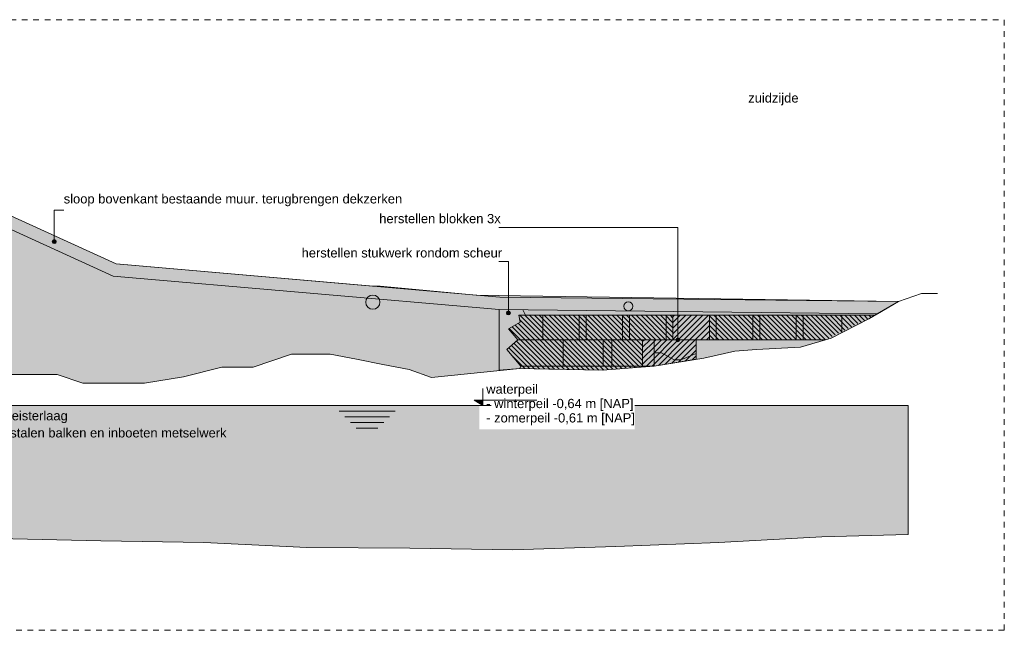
# Model space of a CAD drawing. Extents: x -251883 to 250656, y 0 to 909157.
# Tile 33 of 70: x 7962 to 25200, y 494429 to 505129. Entities that reach past the tile are written whole.
import ezdxf

# ---------------------------------------------------------------- set-up
doc = ezdxf.new("R2010")
doc.units = 0
doc.header["$MEASUREMENT"] = 0
doc.linetypes.add('DASHED', pattern=[200, 100, -100])
for name, color, linetype in [('A-0010--', 8, 'Continuous'), ('A-0019-AFDEKVLAK', 1, 'Continuous'), ('A-0070-SYMBOOL', 8, 'Continuous'), ('A-1100-TXT+MT-SO', 7, 'Continuous')]:
    doc.layers.add(name, color=color, linetype=linetype)
pattern_1 = [(45, (0, 0), (-49.497475, 49.497475), [])]

# ---------------------------------------------------------------- blocks, each defined once
blk = doc.blocks.new('M-MAATREGELEN_463')
at = {"linetype": 'Continuous', "lineweight": 5}
for color, points in [(254, [(37251, -31481), (39236, -32387), (45950, -32972), (52929, -33048), (52560, -33264), (45939, -33192), (39180, -32603), (37203, -31701), (33230, -31701), (33230, -31481)]), (254, [(33992, -31481), (37251, -31481), (39236, -32387), (43723, -32778), (43853, -32782), (45538, -32937), (52929, -33048), (52513, -33291), (46280, -33291), (46308, -33410), (46103, -33530), (46267, -33721), (46070, -33890), (46320, -34181), (46300, -34221), (44751, -34381), (44361, -34241), (43901, -34151), (43441, -34061), (42981, -33971), (42301, -33971), (41631, -34201), (41081, -34201), (40411, -34371), (39731, -34481), (38651, -34481), (38201, -34331), (37066, -34331), (36391, -34481), (36031, -34561), (35711, -34481), (35570, -34460), (35411, -34481), (35111, -34628), (35111, -34660), (34730, -34660), (34730, -33960), (34520, -33960), (34520, -34660), (34009, -34660)]), (253, [(46350, -33196), (46400, -33291), (46280, -33291), (46308, -33410), (46103, -33530), (46267, -33721), (46070, -33890), (46320, -34181), (46300, -34221), (45939, -34250), (45939, -33192)]), (8, [(46300, -34221), (46320, -34181), (46070, -33890), (46267, -33721), (46103, -33530), (46308, -33410), (46280, -33291), (52513, -33291), (52411, -33351), (51751, -33691), (51649, -33721), (51211, -33851), (50441, -33891), (50066, -33921), (49521, -34041), (48830, -34152), (48650, -34181), (47750, -34251), (46809, -34232)]), (254, [(48650, -33951), (48780, -33951), (49000, -34071), (49120, -34071), (49390, -33961), (49390, -33721), (51649, -33721), (51211, -33851), (50441, -33891), (50066, -33921), (49521, -34041), (48830, -34152), (48650, -34181)]), (111, [(4382, -34871), (53100, -34871), (53100, -37129), (51586, -37171), (49783, -37271), (47980, -37341), (46177, -37401), (44374, -37371), (42572, -37361), (40769, -37271), (38966, -37241), (37163, -37201), (35361, -37221), (33558, -37271), (31755, -37261), (30645, -37331), (28842, -37411), (26622, -37421), (25237, -37401), (23434, -37371), (21631, -37281), (19829, -37191), (18026, -37141), (16223, -37141), (14420, -37131), (12618, -37081), (10815, -37041), (9012, -37131), (7209, -37221), (5407, -37271), (4382, -37290)])]:
    blk.add_hatch(color=color, dxfattribs=at).paths.add_polyline_path(points, flags=0)
h = blk.add_hatch(dxfattribs=at)
h.set_pattern_fill('@AV058', color=30, style=0, pattern_type=0)
h.set_pattern_definition([(135, (0, 0), (-42.426407, -42.426407), [])])
h.paths.add_polyline_path([(46280, -33291), (46308, -33410), (46103, -33530), (46267, -33721), (46070, -33890), (46320, -34181), (46300, -34221), (47750, -34251), (48450, -34197), (48450, -33721), (48980, -33721), (48980, -33291), (49620, -33291), (49620, -33721), (51649, -33721), (52513, -33291)], flags=0)
h = blk.add_hatch(dxfattribs=at)
h.set_pattern_fill('@AV093', color=154, style=0, pattern_type=0)
h.set_pattern_definition(pattern_1)
h.paths.add_polyline_path([(48980, -33721), (48980, -33291), (49620, -33291), (49620, -33721)], flags=0)
h = blk.add_hatch(dxfattribs=at)
h.set_pattern_fill('@AV093', color=154, style=0, pattern_type=0)
h.set_pattern_definition(pattern_1)
h.paths.add_polyline_path([(48650, -33721), (48450, -33721), (48450, -34181), (48650, -34181)], flags=0)
h = blk.add_hatch(dxfattribs=at)
h.set_pattern_fill('@AV093', color=154, style=0, pattern_type=0)
h.set_pattern_definition(pattern_1)
h.paths.add_polyline_path([(48650, -33721), (49390, -33721), (49390, -34062), (48650, -34181)], flags=0)
at = {"color": 7, "linetype": 'DASHED', "lineweight": 0}
blk.add_lwpolyline([(4382, -38811), (4382, -28111), (54782, -28111), (54782, -38811)], close=True, dxfattribs=at)
at = {"color": 8, "linetype": 'Continuous', "lineweight": 5}
for points in [[(33230, -31481), (33230, -31701), (37203, -31701), (39180, -32603), (45939, -33192), (52560, -33264), (52929, -33048), (45950, -32972), (39236, -32387), (37251, -31481)], [(45939, -33192), (45939, -34250), (46300, -34221), (46320, -34181), (46070, -33890), (46267, -33721), (46103, -33530), (46308, -33410), (46280, -33291), (46400, -33291), (46350, -33196)], [(46300, -34221), (46320, -34181), (46070, -33890), (46267, -33721), (46103, -33530), (46308, -33410), (46280, -33291), (52513, -33291), (52411, -33351), (51751, -33691), (51649, -33721), (51211, -33851), (50441, -33891), (50066, -33921), (49521, -34041), (48830, -34152), (48650, -34181), (47750, -34251), (46809, -34232)]]:
    blk.add_lwpolyline(points, close=True, dxfattribs=at)
at = {"color": 254, "linetype": 'Continuous', "lineweight": 5}
blk.add_lwpolyline([(37066, -34331), (38201, -34331), (38651, -34481), (39731, -34481), (40411, -34371), (41081, -34201), (41631, -34201), (42301, -33971), (42981, -33971), (43441, -34061), (43901, -34151), (44361, -34241), (44751, -34381), (46300, -34221), (46320, -34181), (46070, -33890), (46267, -33721), (46103, -33530), (46308, -33410), (46280, -33291), (52513, -33291), (52929, -33048), (45538, -32937), (43853, -32782), (43723, -32778), (39236, -32387), (37251, -31481)], dxfattribs=at)
at = {"color": 251, "linetype": 'Continuous', "lineweight": 5}
for points in [[(37066, -34331), (37701, -34331), (38201, -34331), (38651, -34481), (39171, -34481), (39731, -34481), (40411, -34371), (41081, -34201), (41631, -34201), (42301, -33971), (42981, -33971), (43441, -34061), (43901, -34151), (44361, -34241), (44751, -34381), (46300, -34221), (47750, -34251), (48650, -34181), (49521, -34041), (50066, -33921), (50441, -33891), (51211, -33851), (51751, -33691), (52411, -33351), (52929, -33048), (53331, -32911), (53611, -32911)], [(4382, -34871), (53100, -34871)], [(44117, -34971), (43135, -34971)], [(44017, -35071), (43235, -35071)], [(43917, -35171), (43335, -35171)], [(43817, -35271), (43435, -35271)]]:
    blk.add_lwpolyline(points, dxfattribs=at)
at = {"color": 8, "linetype": 'Continuous', "lineweight": 5}
for points in [[(46300, -34221), (46320, -34181), (46070, -33890), (46267, -33721), (46103, -33530), (46308, -33410), (46280, -33291), (52513, -33291)], [(46700, -33291), (46700, -33721)], [(47340, -33291), (47340, -33721)], [(47460, -33291), (47460, -33721)], [(48100, -33291), (48100, -33721)], [(48220, -33291), (48220, -33721)], [(48860, -33291), (48860, -33721)], [(48980, -33291), (48980, -33721)], [(49620, -33291), (49620, -33721)], [(49740, -33291), (49740, -33721)], [(50380, -33291), (50380, -33721)], [(50500, -33291), (50500, -33721)], [(51140, -33291), (51140, -33721)], [(51260, -33291), (51260, -33721)], [(51940, -33291), (51940, -33593)], [(46267, -33721), (51649, -33721)], [(47060, -33721), (47060, -34181)], [(47760, -33721), (47760, -34181)], [(47910, -33721), (47910, -34181)], [(48450, -33721), (48450, -34181)], [(48650, -33721), (48650, -34181)], [(48650, -34181), (48650, -34066), (48650, -33951), (48780, -33951), (49000, -34071), (49120, -34071), (49390, -33961), (49390, -33721), (51649, -33721)], [(46320, -34181), (48650, -34181)]]:
    blk.add_lwpolyline(points, dxfattribs=at)
at = {"color": 154, "linetype": 'Continuous', "lineweight": 5}
for points in [[(48980, -33721), (48980, -33291), (49620, -33291), (49620, -33721)], [(48650, -33721), (48450, -33721), (48450, -34181), (48650, -34181)], [(48650, -33721), (49390, -33721), (49390, -34062), (48650, -34181)]]:
    blk.add_lwpolyline(points, close=True, dxfattribs=at)
at = {"color": 254, "linetype": 'Continuous', "lineweight": 5}
blk.add_lwpolyline([(48650, -34181), (48830, -34152), (49521, -34041), (50066, -33921), (50441, -33891), (51211, -33851), (51649, -33721), (49390, -33721), (49390, -33961), (49120, -34071), (49000, -34071), (48780, -33951), (48650, -33951)], close=True, dxfattribs=at)
at = {"color": 111, "linetype": 'Continuous', "lineweight": 5}
blk.add_lwpolyline([(4382, -34871), (53100, -34871), (53100, -37129), (51586, -37171), (49783, -37271), (47980, -37341), (46177, -37401), (44374, -37371), (42572, -37361), (40769, -37271), (38966, -37241), (37163, -37201), (35361, -37221), (33558, -37271), (31755, -37261), (30645, -37331), (28842, -37411), (26622, -37421), (25237, -37401), (23434, -37371)], dxfattribs=at)
at = {"color": 8, "linetype": 'Continuous', "lineweight": 5}
for centre, radius in [((43727, -33061), 125), ((48200, -33133), 80.1)]:
    blk.add_circle(centre, radius, dxfattribs=at)
at = {"layer": 'A-0010--', "color": 8, "linetype": 'Continuous', "lineweight": 5}
for points in [[(37251, -31481), (39236, -32387)], [(39236, -32387), (43723, -32778)], [(43723, -32778), (43853, -32782)], [(43853, -32782), (45538, -32937)], [(45538, -32937), (52929, -33048)]]:
    blk.add_lwpolyline(points, dxfattribs=at)
at = {"layer": 'A-0010--', "color": 11, "linetype": 'Continuous', "lineweight": 13}
blk.add_lwpolyline([(53100, -37129), (51586, -37171), (49783, -37271), (47980, -37341), (46177, -37401), (44374, -37371), (42572, -37361), (40769, -37271), (38966, -37241), (37163, -37201), (35361, -37221), (33558, -37271), (31755, -37261), (30645, -37331), (28842, -37411), (26622, -37421), (25237, -37401), (23434, -37371)], dxfattribs=at)
at = {"layer": 'A-0070-SYMBOOL', "color": 8, "linetype": 'Continuous', "lineweight": 5}
for points in [[(38150, -32000), (38150, -31450), (38315, -31450)], [(49065, -33721), (49065, -31750), (45935, -31750)], [(46100, -33250), (46100, -32350), (45935, -32350)]]:
    blk.add_lwpolyline(points, dxfattribs=at)
for points in [[(38185, -32000), (38175, -32025), (38150, -32035), (38125, -32025), (38115, -32000), (38125, -31975), (38150, -31965), (38175, -31975)], [(38175, -32000), (38168, -32018), (38150, -32025), (38132, -32018), (38125, -32000), (38132, -31982), (38150, -31975), (38168, -31982)], [(38165, -32000), (38161, -32011), (38150, -32015), (38139, -32011), (38135, -32000), (38139, -31989), (38150, -31985), (38161, -31989)], [(38155, -32000), (38154, -32004), (38150, -32005), (38146, -32004), (38145, -32000), (38146, -31996), (38150, -31995), (38154, -31996)], [(46065, -33250), (46075, -33275), (46100, -33285), (46125, -33275), (46135, -33250), (46125, -33225), (46100, -33215), (46075, -33225)], [(46075, -33250), (46082, -33268), (46100, -33275), (46118, -33268), (46125, -33250), (46118, -33232), (46100, -33225), (46082, -33232)], [(46085, -33250), (46089, -33261), (46100, -33265), (46111, -33261), (46115, -33250), (46111, -33239), (46100, -33235), (46089, -33239)], [(46095, -33250), (46096, -33254), (46100, -33255), (46104, -33254), (46105, -33250), (46104, -33246), (46100, -33245), (46096, -33246)], [(49030, -33721), (49040, -33746), (49065, -33756), (49090, -33746), (49100, -33721), (49090, -33696), (49065, -33686), (49040, -33696)], [(49040, -33721), (49047, -33739), (49065, -33746), (49083, -33739), (49090, -33721), (49083, -33703), (49065, -33696), (49047, -33703)], [(49050, -33721), (49054, -33732), (49065, -33736), (49076, -33732), (49080, -33721), (49076, -33710), (49065, -33706), (49054, -33710)], [(49060, -33721), (49061, -33725), (49065, -33726), (49069, -33725), (49070, -33721), (49069, -33717), (49065, -33716), (49061, -33717)]]:
    blk.add_lwpolyline(points, close=True, dxfattribs=at)
at = {"layer": 'A-0070-SYMBOOL', "color": 7, "linetype": 'Continuous', "char_height": 162, "attachment_point": 7, "line_spacing_factor": 0.933333}
for s, insert in [('{\\fArial|b0|i0|c12|p0;sloop bovenkant bestaande muur. terugbrengen dekzerken}', (38315, -31380)), ('{\\fArial|b0|i0|c12|p0;herstellen blokken 3x}', (43839, -31680)), ('{\\fArial|b0|i0|c12|p0;herstellen stukwerk rondom scheur}', (42480, -32280)), ('{\\fArial|b0|i0|c12|p0;verwijderen en herstellen pleisterlaag}', (34650, -35180)), ('{\\fArial|b0|i0|c12|p0;verwijderen inspectievloer, stalen balken en inboeten metselwerk}', (34650, -35480))]:
    blk.add_mtext(s, dxfattribs=dict(at, insert=insert))
at = {"layer": 'A-1100-TXT+MT-SO', "color": 7, "linetype": 'Continuous', "insert": (50299, -29612), "char_height": 162, "attachment_point": 7, "line_spacing_factor": 0.933333}
blk.add_mtext('{\\fArial|b0|i0|c12|p0;zuidzijde}', dxfattribs=at)
at = {"linetype": 'Continuous'}
blk.add_wipeout([(45592, -34883), (45432, -34780), (45432, -34720), (45592, -34720), (45592, -34530), (46642, -34530), (46642, -34770), (48312, -34770), (48312, -35290), (45592, -35290)], dxfattribs=at).dxf.layer = 'A-0019-AFDEKVLAK'
at = {"linetype": 'Continuous', "lineweight": 5}
blk.add_hatch(color=253, dxfattribs=at).paths.add_polyline_path([(45500, -34776), (45650, -34776), (45650, -34871)], flags=0)
at = {"color": 8, "linetype": 'Continuous', "lineweight": 5}
for points in [[(45650, -34571), (45650, -34871), (45500, -34776), (46600, -34776)], [(45500, -34871), (45800, -34871)]]:
    blk.add_lwpolyline(points, dxfattribs=at)
at = {"layer": 'A-1100-TXT+MT-SO', "color": 7, "linetype": 'Continuous', "char_height": 162, "attachment_point": 7, "line_spacing_factor": 0.933333}
for s, insert in [('{\\fArial|b0|i0|c12|p0;waterpeil}', (45712, -34714)), ('{\\fArial|b0|i0|c12|p0;- winterpeil -0,64 m [NAP]}', (45712, -34966)), ('{\\fArial|b0|i0|c12|p0;- zomerpeil -0,61 m [NAP]}', (45712, -35218))]:
    blk.add_mtext(s, dxfattribs=dict(at, insert=insert))

msp = doc.modelspace()

# ---------------------------------------------------------------- block references
msp.add_blockref('M-MAATREGELEN_463', (-29582, 533240))

doc.saveas('drawing.dxf')
